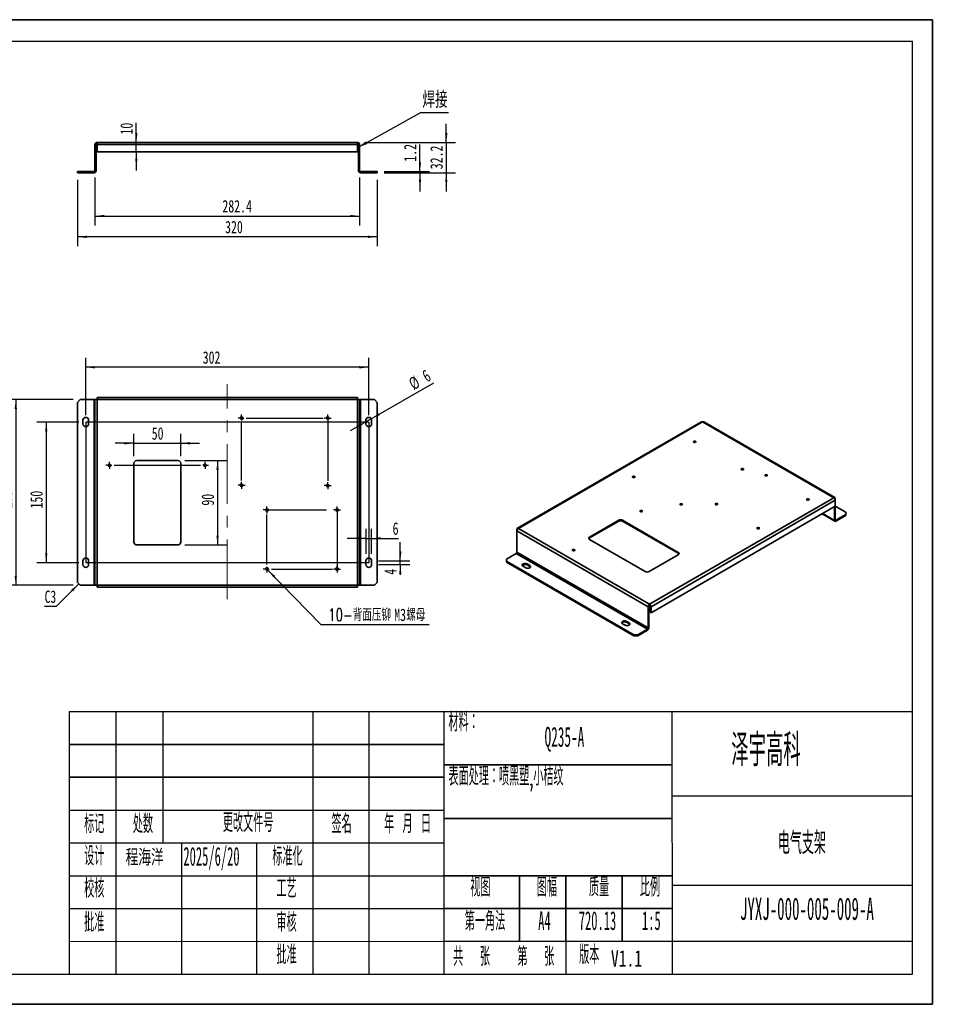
# Model space of a CAD drawing. Header units: millimetres. Extents: x 0 to 300, y 0 to 210.
# Tile 2 of 2: x 102 to 300, y 0 to 210. Entities that reach past the tile are written whole.
import ezdxf

# ---------------------------------------------------------------- set-up
doc = ezdxf.new("R2010")
doc.units = ezdxf.units.MM
doc.linetypes.add('CENTERX2', pattern=[20.32, 12.7, -2.54, 2.54, -2.54])
doc.layers.add('图框', color=7, linetype='Continuous', lineweight=35)
doc.layers.add('尺寸标注', color=5, linetype='Continuous')
doc.styles.add('SLDTEXTSTYLE1', font='TXT', dxfattribs={"width": 0.49, "bigfont": 'bigfont'})
doc.styles.add('SLDTEXTSTYLE2', font='TXT', dxfattribs={"width": 0.495, "bigfont": 'bigfont'})
doc.styles.add('SLDTEXTSTYLE3', font='TXT', dxfattribs={"width": 0.494, "bigfont": 'bigfont'})
doc.styles.add('SLDTEXTSTYLE4', font='TXT', dxfattribs={"width": 0.49})
doc.styles.add('SLDTEXTSTYLE5', font='TXT', dxfattribs={"width": 0.7, "bigfont": 'bigfont'})
doc.styles.add('SLDTEXTSTYLE6', font='TXT', dxfattribs={"width": 0.7})
doc.dimstyles.new('SLDDIMSTYLE0', dxfattribs={"dimtxt": 2.821533, "dimasz": 2, "dimexe": 0, "dimexo": 0.0625, "dimgap": 0.705383, "dimtad": 2, "dimlfac": 5, "dimrnd": 1e-09, "dimzin": 12, "dimdsep": 46, "dimtxsty": 'SLDTEXTSTYLE6', "dimsah": 1, "dimcen": 0.09, "dimadec": 0, "dimazin": 3, "dimtfac": 1, "dimtofl": 0, "dimtmove": 0, "dimatfit": 3, "dimfxl": 0, "dimfrac": 2, "dimtolj": 1, "dimtzin": 12, "dimarcsym": 0})
doc.dimstyles.new('SLDDIMSTYLE1', dxfattribs={"dimtxt": 2.821533, "dimasz": 2, "dimexe": 0, "dimexo": 0.0625, "dimgap": 0.705383, "dimtad": 2, "dimlfac": 5, "dimrnd": 1e-09, "dimzin": 12, "dimdsep": 46, "dimtxsty": 'SLDTEXTSTYLE6', "dimsah": 1, "dimcen": 0.09, "dimadec": 0, "dimazin": 3, "dimtfac": 1, "dimtmove": 0, "dimatfit": 0, "dimfxl": 0, "dimfrac": 2, "dimtolj": 1, "dimtzin": 12, "dimarcsym": 0})
doc.dimstyles.new('SLDDIMSTYLE2', dxfattribs={"dimtxt": 0.18, "dimasz": 2, "dimexe": 0, "dimexo": 0.0625, "dimgap": 0, "dimtad": 0, "dimtih": 1, "dimtoh": 1, "dimdec": 0, "dimrnd": 1e-09, "dimzin": 0, "dimdsep": 46, "dimtxsty": 'Standard', "dimsah": 1, "dimcen": 0.09, "dimadec": 0, "dimazin": 0, "dimtfac": 2, "dimtdec": 0, "dimtofl": 0, "dimtmove": 0, "dimatfit": 3, "dimfxl": 0, "dimfrac": 2, "dimtolj": 1, "dimtzin": 0, "dimarcsym": 0})
doc.dimstyles.new('SLDDIMSTYLE3', dxfattribs={"dimtxt": 2.821533, "dimasz": 2, "dimexe": 0, "dimexo": 0.0625, "dimgap": 0.705383, "dimtad": 2, "dimlfac": 5, "dimrnd": 1e-09, "dimzin": 12, "dimdsep": 46, "dimtxsty": 'SLDTEXTSTYLE6', "dimsah": 1, "dimcen": 0, "dimadec": 0, "dimazin": 3, "dimtfac": 1, "dimtmove": 0, "dimatfit": 3, "dimfxl": 0, "dimfrac": 2, "dimtolj": 1, "dimtzin": 12, "dimarcsym": 0})
doc.dimstyles.new('SLDDIMSTYLE4', dxfattribs={"dimtxt": 2.821533, "dimasz": 2, "dimexe": 0, "dimexo": 0.0625, "dimgap": 0.705383, "dimtad": 0, "dimtih": 1, "dimtoh": 1, "dimlfac": 5, "dimrnd": 1e-09, "dimzin": 12, "dimdsep": 46, "dimtxsty": 'SLDTEXTSTYLE6', "dimblk1": 'NONE', "dimblk2": 'NONE', "dimsah": 1, "dimcen": 0, "dimadec": 0, "dimazin": 3, "dimtfac": 1, "dimtmove": 0, "dimatfit": 3, "dimldrblk": 'NONE', "dimfxl": 0, "dimfrac": 2, "dimtolj": 1, "dimtzin": 12, "dimarcsym": 0})

# ---------------------------------------------------------------- blocks, each defined once
blk = doc.blocks.new('_D')
at = {"layer": '尺寸标注'}
for p, q in [((118.25, 176.31), (118.25, 166.12)), ((174.73, 176.31), (174.73, 166.12)), ((118.25, 168.12), (174.73, 168.12))]:
    blk.add_line(p, q, dxfattribs=at)
for points in [[(118.25, 168.12), (120.25, 167.87), (120.25, 168.37)], [(174.73, 168.12), (172.73, 168.37), (172.73, 167.87)]]:
    blk.add_solid(points, dxfattribs=at)
at = {"layer": '尺寸标注', "insert": (145.44, 171.54), "char_height": 2.646, "attachment_point": 1, "style": 'SLDTEXTSTYLE6'}
blk.add_mtext('282.4', dxfattribs=at)
blk = doc.blocks.new('_D_1')
at = {"layer": '尺寸标注'}
for p, q in [((187.61, 177.61), (187.61, 183.41)), ((179.99, 177.61), (189.61, 177.61)), ((179.99, 177.37), (189.61, 177.37)), ((187.61, 177.61), (187.61, 177.37)), ((187.61, 177.37), (187.61, 173.37))]:
    blk.add_line(p, q, dxfattribs=at)
for points in [[(187.61, 177.61), (187.86, 179.61), (187.36, 179.61)], [(187.61, 177.37), (187.36, 175.37), (187.86, 175.37)]]:
    blk.add_solid(points, dxfattribs=at)
at = {"layer": '尺寸标注', "insert": (184.2, 179.71), "char_height": 2.646, "attachment_point": 1, "rotation": 90, "style": 'SLDTEXTSTYLE6'}
blk.add_mtext('1.2', dxfattribs=at)
blk = doc.blocks.new('_D_2')
at = {"layer": '尺寸标注'}
for p, q in [((193.22, 183.81), (193.22, 187.81)), ((175.79, 183.81), (195.22, 183.81)), ((193.22, 183.81), (193.22, 177.37)), ((179.99, 177.37), (195.22, 177.37)), ((193.22, 177.37), (193.22, 173.37))]:
    blk.add_line(p, q, dxfattribs=at)
for points in [[(193.22, 183.81), (193.47, 185.81), (192.97, 185.81)], [(193.22, 177.37), (192.97, 175.37), (193.47, 175.37)]]:
    blk.add_solid(points, dxfattribs=at)
at = {"layer": '尺寸标注', "insert": (189.81, 178.1), "char_height": 2.646, "attachment_point": 1, "rotation": 90, "style": 'SLDTEXTSTYLE6'}
blk.add_mtext('32.2', dxfattribs=at)
blk = doc.blocks.new('_D_3')
at = {"layer": '尺寸标注'}
for p, q in [((114.49, 175.87), (114.49, 161.69)), ((178.49, 175.87), (178.49, 161.69)), ((178.49, 163.69), (114.49, 163.69))]:
    blk.add_line(p, q, dxfattribs=at)
for points in [[(114.49, 163.69), (116.49, 163.44), (116.49, 163.94)], [(178.49, 163.69), (176.49, 163.94), (176.49, 163.44)]]:
    blk.add_solid(points, dxfattribs=at)
at = {"layer": '尺寸标注', "insert": (146.02, 167.1), "char_height": 2.646, "attachment_point": 1, "style": 'SLDTEXTSTYLE6'}
blk.add_mtext('320', dxfattribs=at)
blk = doc.blocks.new('_D_4')
at = {"layer": '尺寸标注'}
for p, q in [((127.07, 183.81), (127.07, 187.97)), ((127.07, 181.81), (127.07, 183.81)), ((127.07, 181.81), (127.07, 177.81))]:
    blk.add_line(p, q, dxfattribs=at)
for points in [[(127.07, 183.81), (127.32, 185.81), (126.82, 185.81)], [(127.07, 181.81), (126.82, 179.81), (127.32, 179.81)]]:
    blk.add_solid(points, dxfattribs=at)
at = {"layer": '尺寸标注', "insert": (123.66, 185.5), "char_height": 2.646, "attachment_point": 1, "rotation": 90, "style": 'SLDTEXTSTYLE6'}
blk.add_mtext('10', dxfattribs=at)
blk = doc.blocks.new('SW_NOTE_0_1')
at = {"layer": '尺寸标注', "color": 0}
blk.add_line((6.07, 0), (0, 0), dxfattribs=at)
at = {"layer": '尺寸标注', "color": 0, "insert": (0.48, 4.52), "char_height": 3.5, "attachment_point": 1, "style": 'SLDTEXTSTYLE5'}
blk.add_mtext('焊接', dxfattribs=at)
blk = doc.blocks.new('_D_5')
at = {"layer": '尺寸标注'}
for p, q in [((114.79, 124.18), (105.85, 124.18)), ((107.85, 124.18), (107.85, 94.18)), ((114.79, 94.18), (105.85, 94.18))]:
    blk.add_line(p, q, dxfattribs=at)
for points in [[(107.85, 124.18), (107.6, 122.18), (108.1, 122.18)], [(107.85, 94.18), (108.1, 96.18), (107.6, 96.18)]]:
    blk.add_solid(points, dxfattribs=at)
at = {"layer": '尺寸标注', "insert": (104.44, 105.75), "char_height": 2.646, "attachment_point": 1, "rotation": 90, "style": 'SLDTEXTSTYLE6'}
blk.add_mtext('150', dxfattribs=at)
blk = doc.blocks.new('_D_6')
at = {"layer": '尺寸标注'}
for p, q in [((116.29, 125.68), (116.29, 137.87)), ((176.69, 125.68), (176.69, 137.87)), ((176.69, 135.87), (116.29, 135.87))]:
    blk.add_line(p, q, dxfattribs=at)
for points in [[(116.29, 135.87), (118.29, 135.62), (118.29, 136.12)], [(176.69, 135.87), (174.69, 136.12), (174.69, 135.62)]]:
    blk.add_solid(points, dxfattribs=at)
at = {"layer": '尺寸标注', "insert": (141.24, 139.28), "char_height": 2.646, "attachment_point": 1, "style": 'SLDTEXTSTYLE6'}
blk.add_mtext('302', dxfattribs=at)
blk = doc.blocks.new('_D_7')
at = {"layer": '尺寸标注'}
for p, q in [((177.21, 124.88), (190.54, 132.57)), ((176.17, 124.28), (172.71, 122.28)), ((177.21, 124.88), (176.17, 124.28))]:
    blk.add_line(p, q, dxfattribs=at)
for points in [[(177.21, 124.88), (179.07, 125.66), (178.82, 126.09)], [(176.17, 124.28), (174.31, 123.49), (174.56, 123.06)]]:
    blk.add_solid(points, dxfattribs=at)
at = {"layer": '尺寸标注', "attachment_point": 1, "rotation": 30, "style": 'SLDTEXTSTYLE6'}
for s, insert, char_height in [('%%c', (184.91, 133.23), 2.646), ('6', (187.78, 134.89), 2.65)]:
    blk.add_mtext(s, dxfattribs=dict(at, insert=insert, char_height=char_height))
blk = doc.blocks.new('SW_CHAMFER_DIMENSION_0')
at = {"layer": '尺寸标注', "color": 0}
for p, q in [((7.3, 4.83), (2.47, 0)), ((2.47, 0), (0, 0))]:
    blk.add_line(p, q, dxfattribs=at)
blk.add_solid([(7.3, 4.83), (5.7, 3.59), (6.06, 3.23)], dxfattribs=at)
at = {"layer": '尺寸标注', "color": 0, "char_height": 2.65, "attachment_point": 1, "style": 'SLDTEXTSTYLE6'}
for s, insert in [('C', (0, 3.41)), ('3', (1.23, 3.41))]:
    blk.add_mtext(s, dxfattribs=dict(at, insert=insert))
blk = doc.blocks.new('_D_8')
at = {"layer": '尺寸标注'}
for p, q in [((113.59, 128.98), (99.35, 128.98)), ((101.35, 128.98), (101.35, 89.38)), ((113.59, 89.38), (99.35, 89.38))]:
    blk.add_line(p, q, dxfattribs=at)
for points in [[(101.35, 128.98), (101.1, 126.98), (101.6, 126.98)], [(101.35, 89.38), (101.6, 91.38), (101.1, 91.38)]]:
    blk.add_solid(points, dxfattribs=at)
at = {"layer": '尺寸标注', "insert": (97.94, 105.75), "char_height": 2.646, "attachment_point": 1, "rotation": 90, "style": 'SLDTEXTSTYLE6'}
blk.add_mtext('198', dxfattribs=at)
blk = doc.blocks.new('_D_9')
at = {"layer": '尺寸标注'}
for p, q in [((126.55, 116.88), (126.55, 121.66)), ((136.55, 116.88), (136.55, 121.66)), ((126.55, 119.66), (122.55, 119.66)), ((126.55, 119.66), (136.55, 119.66)), ((136.55, 119.66), (140.55, 119.66))]:
    blk.add_line(p, q, dxfattribs=at)
for points in [[(126.55, 119.66), (124.55, 119.91), (124.55, 119.41)], [(136.55, 119.66), (138.55, 119.41), (138.55, 119.91)]]:
    blk.add_solid(points, dxfattribs=at)
at = {"layer": '尺寸标注', "insert": (130.36, 123.07), "char_height": 2.646, "attachment_point": 1, "style": 'SLDTEXTSTYLE6'}
blk.add_mtext('50', dxfattribs=at)
blk = doc.blocks.new('_D_10')
at = {"layer": '尺寸标注'}
for p, q in [((137.45, 115.98), (146.41, 115.98)), ((144.41, 115.98), (144.41, 97.98)), ((137.45, 97.98), (146.41, 97.98))]:
    blk.add_line(p, q, dxfattribs=at)
for points in [[(144.41, 115.98), (144.16, 113.98), (144.66, 113.98)], [(144.41, 97.98), (144.66, 99.98), (144.16, 99.98)]]:
    blk.add_solid(points, dxfattribs=at)
at = {"layer": '尺寸标注', "insert": (141, 106.36), "char_height": 2.646, "attachment_point": 1, "rotation": 90, "style": 'SLDTEXTSTYLE6'}
blk.add_mtext('90', dxfattribs=at)
blk = doc.blocks.new('_D_11')
at = {"layer": '尺寸标注'}
blk.add_line((166.44, 80.99), (189.6, 80.99), dxfattribs=at)
at = {"layer": '尺寸标注', "char_height": 2.646, "attachment_point": 1}
for s, insert, style in [('10-背面压铆', (168.02, 84.4), 'SLDTEXTSTYLE5'), ('M3', (182.11, 84.4), 'SLDTEXTSTYLE6'), ('螺母', (184.66, 84.4), 'SLDTEXTSTYLE5')]:
    blk.add_mtext(s, dxfattribs=dict(at, insert=insert, style=style))
blk = doc.blocks.new('_None')
blk = doc.blocks.new('_D_12')
at = {"layer": '尺寸标注'}
for p, q in [((176.09, 96.08), (176.09, 101.38)), ((177.29, 96.08), (177.29, 101.38)), ((176.09, 99.38), (172.09, 99.38)), ((176.09, 99.38), (177.29, 99.38)), ((177.29, 99.38), (183, 99.38))]:
    blk.add_line(p, q, dxfattribs=at)
for points in [[(176.09, 99.38), (174.09, 99.63), (174.09, 99.13)], [(177.29, 99.38), (179.29, 99.13), (179.29, 99.63)]]:
    blk.add_solid(points, dxfattribs=at)
at = {"layer": '尺寸标注', "insert": (181.77, 102.79), "char_height": 2.65, "attachment_point": 1, "style": 'SLDTEXTSTYLE6'}
blk.add_mtext('6', dxfattribs=at)
blk = doc.blocks.new('_D_13')
at = {"layer": '尺寸标注'}
for p, q in [((183.41, 94.58), (183.41, 98.58)), ((178.79, 94.58), (185.41, 94.58)), ((183.41, 93.78), (183.41, 94.58)), ((178.79, 93.78), (185.41, 93.78)), ((183.41, 93.78), (183.41, 91.62))]:
    blk.add_line(p, q, dxfattribs=at)
for points in [[(183.41, 94.58), (183.66, 96.58), (183.16, 96.58)], [(183.41, 93.78), (183.16, 91.78), (183.66, 91.78)]]:
    blk.add_solid(points, dxfattribs=at)
at = {"layer": '尺寸标注', "insert": (180, 91.62), "char_height": 2.65, "attachment_point": 1, "rotation": 90, "style": 'SLDTEXTSTYLE6'}
blk.add_mtext('4', dxfattribs=at)
blk = doc.blocks.new('SW_CENTERMARKSYMBOL_0')
at = {"layer": '尺寸标注', "color": 0}
for p, q in [((28.18, 10.54), (28.18, 10.79)), ((28.18, 10.04), (28.18, 10.54)), ((46.58, 10.54), (46.58, 10.79)), ((46.58, 10.04), (46.58, 10.54)), ((27.68, 10.04), (27.43, 10.04)), ((28.18, 10.04), (27.68, 10.04)), ((28.18, 10.04), (28.18, 9.54)), ((28.18, 10.04), (28.68, 10.04)), ((28.18, -3.26), (28.18, 9.04)), ((29.18, 10.04), (45.58, 10.04)), ((46.58, 10.04), (46.08, 10.04)), ((46.58, 10.04), (46.58, 9.54)), ((46.58, 10.04), (47.08, 10.04)), ((46.58, 9.54), (46.58, 9.29)), ((47.08, 10.04), (47.33, 10.04)), ((-0.5, 0), (-0.75, 0)), ((0, 0), (-0.5, 0)), ((0, 0.5), (0, 0.75)), ((0, 0), (0, 0.5)), ((0, 0), (0, -0.5)), ((0, 0), (0.5, 0)), ((1, 0), (19.4, 0)), ((20.4, 0.5), (20.4, 0.75)), ((20.4, 0), (20.4, 0.5)), ((0, -0.5), (0, -0.75)), ((20.4, 0), (19.9, 0)), ((20.4, 0), (20.4, -0.5)), ((20.4, 0), (20.9, 0)), ((20.4, -0.5), (20.4, -0.75)), ((20.9, 0), (21.15, 0)), ((28.18, -4.26), (28.18, -3.76)), ((46.58, -3.86), (46.58, -3.61)), ((46.58, -4.36), (46.58, -3.86)), ((27.68, -4.26), (27.43, -4.26)), ((28.18, -4.26), (27.68, -4.26)), ((28.18, -4.26), (28.18, -4.76)), ((28.18, -4.26), (28.68, -4.26)), ((28.18, -4.76), (28.18, -5.01)), ((28.68, -4.26), (28.93, -4.26)), ((46.08, -4.36), (45.83, -4.36)), ((46.58, -4.36), (46.08, -4.36)), ((46.58, -4.36), (46.58, -4.86)), ((46.58, -4.36), (47.08, -4.36)), ((46.58, -4.86), (46.58, -5.11)), ((47.08, -4.36), (47.33, -4.36)), ((33.08, -9.54), (32.83, -9.54)), ((33.58, -9.54), (33.08, -9.54)), ((33.58, -9.04), (33.58, -8.79)), ((33.58, -9.54), (33.58, -9.04)), ((33.58, -9.54), (33.58, -10.04)), ((33.58, -9.54), (34.08, -9.54)), ((34.08, -9.54), (34.33, -9.54)), ((33.58, -21.14), (33.58, -10.54)), ((33.08, -22.14), (32.83, -22.14)), ((33.58, -22.14), (33.08, -22.14)), ((33.58, -22.14), (33.58, -21.64)), ((33.58, -22.14), (33.58, -22.64)), ((33.58, -22.14), (34.08, -22.14)), ((33.58, -22.64), (33.58, -22.89)), ((34.58, -22.14), (47.58, -22.14)), ((48.58, -22.14), (48.08, -22.14)), ((48.58, -21.64), (48.58, -21.39)), ((48.58, -22.14), (48.58, -21.64)), ((48.58, -22.14), (48.58, -22.64)), ((48.58, -22.14), (49.08, -22.14)), ((48.58, -22.64), (48.58, -22.89)), ((49.08, -22.14), (49.33, -22.14))]:
    blk.add_line(p, q, dxfattribs=at)
blk = doc.blocks.new('SW_CENTERMARKSYMBOL_1')
at = {"layer": '尺寸标注', "color": 0}
for p, q in [((-0.5, 0), (-0.75, 0)), ((0, 0), (-0.5, 0)), ((0, 0.5), (0, 0.75)), ((0, 0), (0, 0.5)), ((0, 0), (0.5, 0)), ((0, 0), (0, -0.5)), ((0, -1), (0, -13.4)), ((0.5, 0), (0.75, 0)), ((-18.9, -14.3), (-19.15, -14.3)), ((-18.4, -14.3), (-18.9, -14.3)), ((-18.4, -13.8), (-18.4, -13.55)), ((-18.4, -14.3), (-18.4, -13.8)), ((-18.4, -14.3), (-17.9, -14.3)), ((-18.4, -14.3), (-18.4, -14.8)), ((-17.9, -14.3), (-17.65, -14.3)), ((-0.5, -14.4), (-0.75, -14.4)), ((0, -14.4), (-0.5, -14.4)), ((0, -14.4), (0, -13.9)), ((0, -14.4), (0.5, -14.4)), ((0, -14.4), (0, -14.9)), ((0.5, -14.4), (0.75, -14.4)), ((-18.4, -14.8), (-18.4, -15.05)), ((0, -14.9), (0, -15.15)), ((-13, -19.08), (-13, -18.83)), ((2, -19.08), (2, -18.83)), ((-13.5, -19.58), (-13.75, -19.58)), ((-13, -19.58), (-13.5, -19.58)), ((-13, -19.58), (-13, -19.08)), ((-13, -19.58), (-12.5, -19.58)), ((-13, -19.58), (-13, -20.08)), ((-13, -20.08), (-13, -20.33)), ((-12.5, -19.58), (-12.25, -19.58)), ((1.5, -19.58), (1.25, -19.58)), ((2, -19.58), (1.5, -19.58)), ((2, -19.58), (2, -19.08)), ((2, -19.58), (2.5, -19.58)), ((2, -19.58), (2, -20.08)), ((2, -20.08), (2, -20.33)), ((2.5, -19.58), (2.75, -19.58)), ((2, -31.68), (2, -31.43)), ((1.5, -32.18), (1.25, -32.18)), ((2, -32.18), (1.5, -32.18)), ((2, -32.18), (2, -31.68)), ((2, -32.18), (2.5, -32.18)), ((2, -32.18), (2, -32.68)), ((2, -32.68), (2, -32.93)), ((2.5, -32.18), (2.75, -32.18))]:
    blk.add_line(p, q, dxfattribs=at)

msp = doc.modelspace()

# ---------------------------------------------------------------- linework, layer by layer
at = {"color": 7, "linetype": 'Continuous', "lineweight": 35}
for p, q in [((118.4893, 183.3707), (118.2493, 183.3707)), ((118.2493, 183.3707), (118.2493, 177.8107)), ((118.4893, 183.3707), (118.4893, 177.8107)), ((118.6893, 183.3707), (118.6893, 183.8107)), ((174.2893, 183.8107), (118.6893, 183.8107)), ((118.6893, 181.8107), (118.6893, 183.3707)), ((174.2893, 183.3707), (118.6893, 183.3707)), ((174.2893, 183.8107), (174.2893, 183.3707)), ((174.2893, 183.3707), (174.2893, 181.8107)), ((174.7293, 183.3707), (174.4893, 183.3707)), ((174.4893, 177.8107), (174.4893, 183.3707)), ((174.7293, 177.8107), (174.7293, 183.3707)), ((174.2893, 181.8107), (118.6893, 181.8107)), ((114.4893, 177.3707), (114.4893, 177.6107)), ((114.4893, 177.6107), (115.0893, 177.6107)), ((115.0893, 177.3707), (114.4893, 177.3707)), ((115.0893, 177.6107), (115.0893, 177.3707)), ((118.0493, 177.6107), (115.0893, 177.6107)), ((118.0493, 177.3707), (115.0893, 177.3707)), ((118.0493, 177.3707), (118.0493, 177.6107)), ((118.2493, 177.8107), (118.4893, 177.8107)), ((174.4893, 177.8107), (174.7293, 177.8107)), ((174.9293, 177.6107), (174.9293, 177.3707)), ((177.8893, 177.6107), (174.9293, 177.6107)), ((177.8893, 177.3707), (174.9293, 177.3707)), ((177.8893, 177.3707), (177.8893, 177.6107)), ((177.8893, 177.6107), (178.4893, 177.6107)), ((178.4893, 177.3707), (177.8893, 177.3707)), ((178.4893, 177.6107), (178.4893, 177.3707)), ((115.0893, 128.9761), (114.4893, 128.3761)), ((114.4893, 89.9761), (114.4893, 128.3761)), ((118.0493, 128.9761), (115.0893, 128.9761)), ((118.0493, 89.3761), (118.0493, 128.9761)), ((118.2493, 128.9761), (118.0493, 128.9761)), ((118.2493, 89.3761), (118.2493, 128.9761)), ((118.6893, 128.9761), (118.2493, 128.9761)), ((118.6893, 128.9761), (118.6893, 129.4161)), ((118.6893, 129.4161), (174.2893, 129.4161)), ((174.2893, 128.9761), (118.6893, 128.9761)), ((118.6893, 89.3761), (118.6893, 128.9761)), ((174.2893, 129.4161), (174.2893, 128.9761)), ((174.2893, 89.3761), (174.2893, 128.9761)), ((174.7293, 128.9761), (174.2893, 128.9761)), ((174.7293, 89.3761), (174.7293, 128.9761)), ((174.9293, 128.9761), (174.7293, 128.9761)), ((174.9293, 89.3761), (174.9293, 128.9761)), ((177.8893, 128.9761), (174.9293, 128.9761)), ((178.4893, 128.3761), (177.8893, 128.9761)), ((178.4893, 89.9761), (178.4893, 128.3761)), ((115.6893, 123.7761), (115.6893, 124.5761)), ((116.8893, 123.7761), (116.8893, 124.5761)), ((176.0893, 123.7761), (176.0893, 124.5761)), ((177.2893, 123.7761), (177.2893, 124.5761)), ((247.7121, 124.222), (208.397, 101.5259)), ((247.9321, 124.2003), (208.617, 101.5041)), ((275.9335, 108.0354), (247.9321, 124.2003)), ((276.1535, 108.0572), (248.1521, 124.222)), ((135.9493, 115.9761), (127.1493, 115.9761)), ((126.5493, 115.3761), (126.5493, 98.5761)), ((136.5493, 98.5761), (136.5493, 115.3761)), ((275.9335, 108.0354), (236.6184, 85.3392)), ((276.2446, 107.4965), (236.9295, 84.8003)), ((276.2446, 107.8557), (276.1535, 107.8031)), ((276.2446, 107.4965), (276.2446, 107.8557)), ((276.2446, 107.4965), (276.2446, 106.2227)), ((276.2446, 106.2227), (236.9295, 83.5265)), ((276.0749, 103.2178), (276.0749, 106.1247)), ((276.2446, 103.3157), (276.2446, 106.2227)), ((278.4791, 104.9322), (276.2446, 106.2221)), ((230.014, 103.2431), (223.7915, 99.6509)), ((223.7915, 99.4549), (230.014, 103.0471)), ((230.014, 103.0471), (230.014, 103.2431)), ((242.7419, 96.3852), (230.8625, 103.2431)), ((230.8625, 103.2431), (230.8625, 103.0471)), ((230.8625, 103.0471), (242.7419, 96.1893)), ((273.4283, 104.5968), (276.1661, 103.0163)), ((276.0749, 103.2178), (273.5572, 104.6713)), ((276.0749, 103.2178), (276.2446, 103.3157)), ((276.3861, 103.2341), (276.2446, 103.3157)), ((278.4791, 104.4424), (276.3861, 103.2341)), ((278.4791, 104.2464), (276.3861, 103.0381)), ((276.3861, 103.2341), (276.3861, 103.0381)), ((278.4791, 104.4424), (278.4791, 104.9322)), ((278.4791, 104.2464), (278.4791, 104.4424)), ((208.3969, 101.2719), (208.3058, 101.3244)), ((208.3058, 101.3244), (208.3058, 100.9652)), ((236.3073, 84.8003), (208.3058, 100.9652)), ((208.3058, 100.9652), (208.3058, 96.4253)), ((236.6184, 85.3392), (208.617, 101.5041)), ((223.7915, 99.6509), (223.7915, 99.4549)), ((223.7915, 99.161), (235.6709, 92.3032)), ((127.1493, 97.9761), (135.9493, 97.9761)), ((115.6893, 93.7761), (115.6893, 94.5761)), ((116.8893, 93.7761), (116.8893, 94.5761)), ((176.0893, 93.7761), (176.0893, 94.5761)), ((177.2893, 93.7761), (177.2893, 94.5761)), ((208.1644, 96.1803), (206.0714, 94.972)), ((206.0714, 94.972), (206.0714, 94.4822)), ((236.1658, 80.0154), (208.1644, 96.1803)), ((236.3073, 80.2604), (208.3058, 96.4253)), ((236.5194, 92.3032), (242.7419, 95.8954)), ((242.7419, 96.1893), (242.7419, 96.3852)), ((233.2243, 78.8071), (206.0714, 94.4822)), ((206.0714, 94.4822), (206.0714, 94.2862)), ((233.2243, 78.6112), (206.0714, 94.2862)), ((210.1726, 93.0943), (209.6069, 93.4209)), ((211.0211, 93.5841), (210.4554, 93.9107)), ((210.4554, 93.9107), (210.4554, 93.7147)), ((211.0211, 93.3882), (210.4554, 93.7147)), ((211.0211, 93.5841), (211.0211, 93.3882)), ((114.4893, 89.9761), (115.0893, 89.3761)), ((118.0493, 89.3761), (115.0893, 89.3761)), ((118.2493, 89.3761), (118.0493, 89.3761)), ((118.6893, 89.3761), (118.2493, 89.3761)), ((174.2893, 89.3761), (118.6893, 89.3761)), ((118.6893, 88.9361), (118.6893, 89.3761)), ((174.2893, 88.9361), (118.6893, 88.9361)), ((174.7293, 89.3761), (174.2893, 89.3761)), ((174.2893, 89.3761), (174.2893, 88.9361)), ((174.9293, 89.3761), (174.7293, 89.3761)), ((177.8893, 89.3761), (174.9293, 89.3761)), ((177.8893, 89.3761), (178.4893, 89.9761)), ((236.477, 84.8983), (236.3073, 84.8003)), ((236.3073, 84.8003), (236.3073, 80.2604)), ((236.477, 84.8983), (236.477, 80.3584)), ((236.6184, 85.3392), (236.6184, 85.1433)), ((236.7598, 84.8983), (236.9295, 84.8003)), ((236.7598, 83.6245), (236.7598, 84.8983)), ((236.9295, 83.5265), (236.9295, 84.8003)), ((236.9295, 83.5265), (236.7598, 83.6245)), ((231.3858, 80.8482), (230.8201, 81.1747)), ((232.2343, 81.338), (231.6686, 81.6646)), ((231.6686, 81.6646), (231.6686, 81.4686)), ((232.2343, 81.142), (231.6686, 81.4686)), ((232.2343, 81.338), (232.2343, 81.142)), ((236.1658, 80.0154), (234.0728, 78.8071)), ((236.1658, 79.8195), (234.0728, 78.6112)), ((236.1658, 79.8195), (236.1658, 80.0154)), ((236.3073, 80.2604), (236.477, 80.3584)), ((233.2243, 78.6112), (233.2243, 78.8071)), ((233.2243, 78.8071), (234.0728, 78.8071)), ((234.0728, 78.6112), (233.2243, 78.6112)), ((234.0728, 78.8071), (234.0728, 78.6112))]:
    msp.add_line(p, q, dxfattribs=at)
at = {"color": 7, "linetype": 'Continuous', "lineweight": 18, "flags": 128}
for points in [[(246.4472, 119.8651), (246.3498, 119.8276), (246.235, 119.8144), (246.1202, 119.8276), (246.0229, 119.8651), (245.9579, 119.9213), (245.935, 119.9876), (245.9579, 120.0539), (246.0229, 120.1101), (246.1202, 120.1476), (246.235, 120.1608), (246.3498, 120.1476), (246.4472, 120.1101), (246.5122, 120.0539), (246.535, 119.9876), (246.5122, 119.9213), (246.4472, 119.8651)], [(246.4472, 119.8651), (246.3498, 119.8276), (246.235, 119.8144), (246.1202, 119.8276), (246.0229, 119.8651), (245.9579, 119.9213), (245.935, 119.9876), (245.9579, 120.0539), (246.0229, 120.1101), (246.1202, 120.1476), (246.235, 120.1608), (246.3498, 120.1476), (246.4472, 120.1101), (246.5122, 120.0539), (246.535, 119.9876), (246.5122, 119.9213), (246.4472, 119.8651)], [(256.6293, 113.9869), (256.532, 113.9493), (256.4172, 113.9362), (256.3024, 113.9493), (256.205, 113.9869), (256.14, 114.0431), (256.1172, 114.1093), (256.14, 114.1756), (256.205, 114.2318), (256.3024, 114.2694), (256.4172, 114.2825), (256.532, 114.2694), (256.6293, 114.2318), (256.6943, 114.1756), (256.7172, 114.1093), (256.6943, 114.0431), (256.6293, 113.9869)], [(256.6293, 113.9869), (256.532, 113.9493), (256.4172, 113.9362), (256.3024, 113.9493), (256.205, 113.9869), (256.14, 114.0431), (256.1172, 114.1093), (256.14, 114.1756), (256.205, 114.2318), (256.3024, 114.2694), (256.4172, 114.2825), (256.532, 114.2694), (256.6293, 114.2318), (256.6943, 114.1756), (256.7172, 114.1093), (256.6943, 114.0431), (256.6293, 113.9869)], [(233.4364, 112.3542), (233.3391, 112.3166), (233.2243, 112.3035), (233.1095, 112.3166), (233.0121, 112.3542), (232.9471, 112.4104), (232.9243, 112.4766), (232.9471, 112.5429), (233.0121, 112.5991), (233.1095, 112.6366), (233.2243, 112.6498), (233.3391, 112.6366), (233.4364, 112.5991), (233.5014, 112.5429), (233.5243, 112.4766), (233.5014, 112.4104), (233.4364, 112.3542)], [(233.4364, 112.3542), (233.3391, 112.3166), (233.2243, 112.3035), (233.1095, 112.3166), (233.0121, 112.3542), (232.9471, 112.4104), (232.9243, 112.4766), (232.9471, 112.5429), (233.0121, 112.5991), (233.1095, 112.6366), (233.2243, 112.6498), (233.3391, 112.6366), (233.4364, 112.5991), (233.5014, 112.5429), (233.5243, 112.4766), (233.5014, 112.4104), (233.4364, 112.3542)], [(261.7065, 112.6889), (261.6092, 112.6514), (261.4944, 112.6382), (261.3796, 112.6514), (261.2823, 112.6889), (261.2172, 112.7451), (261.1944, 112.8114), (261.2172, 112.8776), (261.2823, 112.9338), (261.3796, 112.9714), (261.4944, 112.9846), (261.6092, 112.9714), (261.7065, 112.9338), (261.7716, 112.8776), (261.7944, 112.8114), (261.7716, 112.7451), (261.7065, 112.6889)], [(261.7065, 112.6889), (261.6092, 112.6514), (261.4944, 112.6382), (261.3796, 112.6514), (261.2823, 112.6889), (261.2172, 112.7451), (261.1944, 112.8114), (261.2172, 112.8776), (261.2823, 112.9338), (261.3796, 112.9714), (261.4944, 112.9846), (261.6092, 112.9714), (261.7065, 112.9338), (261.7716, 112.8776), (261.7944, 112.8114), (261.7716, 112.7451), (261.7065, 112.6889)], [(270.6161, 107.5455), (270.5187, 107.508), (270.4039, 107.4948), (270.2891, 107.508), (270.1918, 107.5455), (270.1268, 107.6017), (270.1039, 107.668), (270.1268, 107.7343), (270.1918, 107.7905), (270.2891, 107.828), (270.4039, 107.8412), (270.5187, 107.828), (270.6161, 107.7905), (270.6811, 107.7343), (270.7039, 107.668), (270.6811, 107.6017), (270.6161, 107.5455)], [(270.6161, 107.5455), (270.5187, 107.508), (270.4039, 107.4948), (270.2891, 107.508), (270.1918, 107.5455), (270.1268, 107.6017), (270.1039, 107.668), (270.1268, 107.7343), (270.1918, 107.7905), (270.2891, 107.828), (270.4039, 107.8412), (270.5187, 107.828), (270.6161, 107.7905), (270.6811, 107.7343), (270.7039, 107.668), (270.6811, 107.6017), (270.6161, 107.5455)], [(235.0345, 105.08), (234.9371, 105.0424), (234.8223, 105.0293), (234.7075, 105.0424), (234.6102, 105.08), (234.5452, 105.1362), (234.5223, 105.2024), (234.5452, 105.2687), (234.6102, 105.3249), (234.7075, 105.3624), (234.8223, 105.3756), (234.9371, 105.3624), (235.0345, 105.3249), (235.0995, 105.2687), (235.1223, 105.2024), (235.0995, 105.1362), (235.0345, 105.08)], [(235.0345, 105.08), (234.9371, 105.0424), (234.8223, 105.0293), (234.7075, 105.0424), (234.6102, 105.08), (234.5452, 105.1362), (234.5223, 105.2024), (234.5452, 105.2687), (234.6102, 105.3249), (234.7075, 105.3624), (234.8223, 105.3756), (234.9371, 105.3624), (235.0345, 105.3249), (235.0995, 105.2687), (235.1223, 105.2024), (235.0995, 105.1362), (235.0345, 105.08)], [(243.548, 106.5169), (243.4507, 106.4793), (243.3359, 106.4661), (243.2211, 106.4793), (243.1238, 106.5169), (243.0587, 106.573), (243.0359, 106.6393), (243.0587, 106.7056), (243.1238, 106.7618), (243.2211, 106.7993), (243.3359, 106.8125), (243.4507, 106.7993), (243.548, 106.7618), (243.6131, 106.7056), (243.6359, 106.6393), (243.6131, 106.573), (243.548, 106.5169)], [(243.548, 106.5169), (243.4507, 106.4793), (243.3359, 106.4661), (243.2211, 106.4793), (243.1238, 106.5169), (243.0587, 106.573), (243.0359, 106.6393), (243.0587, 106.7056), (243.1238, 106.7618), (243.2211, 106.7993), (243.3359, 106.8125), (243.4507, 106.7993), (243.548, 106.7618), (243.6131, 106.7056), (243.6359, 106.6393), (243.6131, 106.573), (243.548, 106.5169)], [(251.0999, 106.5658), (251.0026, 106.5283), (250.8878, 106.5151), (250.773, 106.5283), (250.6757, 106.5658), (250.6106, 106.622), (250.5878, 106.6883), (250.6106, 106.7546), (250.6757, 106.8108), (250.773, 106.8483), (250.8878, 106.8615), (251.0026, 106.8483), (251.0999, 106.8108), (251.165, 106.7546), (251.1878, 106.6883), (251.165, 106.622), (251.0999, 106.5658)], [(251.0999, 106.5658), (251.0026, 106.5283), (250.8878, 106.5151), (250.773, 106.5283), (250.6757, 106.5658), (250.6106, 106.622), (250.5878, 106.6883), (250.6106, 106.7546), (250.6757, 106.8108), (250.773, 106.8483), (250.8878, 106.8615), (251.0026, 106.8483), (251.0999, 106.8108), (251.165, 106.7546), (251.1878, 106.6883), (251.165, 106.622), (251.0999, 106.5658)], [(260.0095, 101.4225), (259.9121, 101.3849), (259.7973, 101.3718), (259.6825, 101.3849), (259.5852, 101.4225), (259.5202, 101.4787), (259.4973, 101.5449), (259.5202, 101.6112), (259.5852, 101.6674), (259.6825, 101.7049), (259.7973, 101.7181), (259.9121, 101.7049), (260.0095, 101.6674), (260.0745, 101.6112), (260.0973, 101.5449), (260.0745, 101.4787), (260.0095, 101.4225)], [(260.0095, 101.4225), (259.9121, 101.3849), (259.7973, 101.3718), (259.6825, 101.3849), (259.5852, 101.4225), (259.5202, 101.4787), (259.4973, 101.5449), (259.5202, 101.6112), (259.5852, 101.6674), (259.6825, 101.7049), (259.7973, 101.7181), (259.9121, 101.7049), (260.0095, 101.6674), (260.0745, 101.6112), (260.0973, 101.5449), (260.0745, 101.4787), (260.0095, 101.4225)], [(220.6095, 96.7526), (220.5122, 96.7151), (220.3973, 96.7019), (220.2825, 96.7151), (220.1852, 96.7526), (220.1202, 96.8088), (220.0973, 96.8751), (220.1202, 96.9414), (220.1852, 96.9975), (220.2825, 97.0351), (220.3973, 97.0483), (220.5122, 97.0351), (220.6095, 96.9975), (220.6745, 96.9414), (220.6973, 96.8751), (220.6745, 96.8088), (220.6095, 96.7526)], [(220.6095, 96.7526), (220.5122, 96.7151), (220.3973, 96.7019), (220.2825, 96.7151), (220.1852, 96.7526), (220.1202, 96.8088), (220.0973, 96.8751), (220.1202, 96.9414), (220.1852, 96.9975), (220.2825, 97.0351), (220.3973, 97.0483), (220.5122, 97.0351), (220.6095, 96.9975), (220.6745, 96.9414), (220.6973, 96.8751), (220.6745, 96.8088), (220.6095, 96.7526)]]:
    msp.add_lwpolyline(points, dxfattribs=at)
at = {"color": 7, "linetype": 'Continuous', "lineweight": 35, "flags": 128}
for points in [[(246.4118, 119.8855), (246.466, 119.9324), (246.485, 119.9876), (246.466, 120.0428), (246.4118, 120.0896), (246.3307, 120.1209), (246.235, 120.1319), (246.1394, 120.1209), (246.0583, 120.0896), (246.0041, 120.0428), (245.985, 119.9876), (246.0041, 119.9324), (246.0583, 119.8855), (246.1394, 119.8543), (246.235, 119.8433), (246.3307, 119.8543), (246.4118, 119.8855)], [(256.594, 114.0073), (256.6481, 114.0541), (256.6672, 114.1093), (256.6481, 114.1646), (256.594, 114.2114), (256.5128, 114.2427), (256.4172, 114.2537), (256.3215, 114.2427), (256.2404, 114.2114), (256.1862, 114.1646), (256.1672, 114.1093), (256.1862, 114.0541), (256.2404, 114.0073), (256.3215, 113.976), (256.4172, 113.965), (256.5128, 113.976), (256.594, 114.0073)], [(233.401, 112.3746), (233.4552, 112.4214), (233.4743, 112.4766), (233.4552, 112.5319), (233.401, 112.5787), (233.3199, 112.61), (233.2243, 112.621), (233.1286, 112.61), (233.0475, 112.5787), (232.9933, 112.5319), (232.9743, 112.4766), (232.9933, 112.4214), (233.0475, 112.3746), (233.1286, 112.3433), (233.2243, 112.3323), (233.3199, 112.3433), (233.401, 112.3746)], [(261.6712, 112.7093), (261.7254, 112.7561), (261.7444, 112.8114), (261.7254, 112.8666), (261.6712, 112.9134), (261.5901, 112.9447), (261.4944, 112.9557), (261.3987, 112.9447), (261.3176, 112.9134), (261.2634, 112.8666), (261.2444, 112.8114), (261.2634, 112.7561), (261.3176, 112.7093), (261.3987, 112.678), (261.4944, 112.667), (261.5901, 112.678), (261.6712, 112.7093)], [(270.5807, 107.5659), (270.6349, 107.6128), (270.6539, 107.668), (270.6349, 107.7232), (270.5807, 107.77), (270.4996, 107.8013), (270.4039, 107.8123), (270.3083, 107.8013), (270.2272, 107.77), (270.173, 107.7232), (270.1539, 107.668), (270.173, 107.6128), (270.2272, 107.5659), (270.3083, 107.5347), (270.4039, 107.5237), (270.4996, 107.5347), (270.5807, 107.5659)], [(234.9991, 105.1004), (235.0533, 105.1472), (235.0723, 105.2024), (235.0533, 105.2577), (234.9991, 105.3045), (234.918, 105.3358), (234.8223, 105.3468), (234.7267, 105.3358), (234.6456, 105.3045), (234.5914, 105.2577), (234.5723, 105.2024), (234.5914, 105.1472), (234.6456, 105.1004), (234.7267, 105.0691), (234.8223, 105.0581), (234.918, 105.0691), (234.9991, 105.1004)], [(243.5127, 106.5373), (243.5669, 106.5841), (243.5859, 106.6393), (243.5669, 106.6946), (243.5127, 106.7414), (243.4316, 106.7727), (243.3359, 106.7836), (243.2402, 106.7727), (243.1591, 106.7414), (243.1049, 106.6946), (243.0859, 106.6393), (243.1049, 106.5841), (243.1591, 106.5373), (243.2402, 106.506), (243.3359, 106.495), (243.4316, 106.506), (243.5127, 106.5373)], [(251.0646, 106.5863), (251.1188, 106.6331), (251.1378, 106.6883), (251.1188, 106.7435), (251.0646, 106.7904), (250.9835, 106.8216), (250.8878, 106.8326), (250.7921, 106.8216), (250.711, 106.7904), (250.6568, 106.7435), (250.6378, 106.6883), (250.6568, 106.6331), (250.711, 106.5863), (250.7921, 106.555), (250.8878, 106.544), (250.9835, 106.555), (251.0646, 106.5863)], [(259.9741, 101.4429), (260.0283, 101.4897), (260.0473, 101.5449), (260.0283, 101.6002), (259.9741, 101.647), (259.893, 101.6783), (259.7973, 101.6893), (259.7017, 101.6783), (259.6206, 101.647), (259.5664, 101.6002), (259.5473, 101.5449), (259.5664, 101.4897), (259.6206, 101.4429), (259.7017, 101.4116), (259.7973, 101.4006), (259.893, 101.4116), (259.9741, 101.4429)], [(220.5741, 96.773), (220.6283, 96.8199), (220.6473, 96.8751), (220.6283, 96.9303), (220.5741, 96.9771), (220.493, 97.0084), (220.3973, 97.0194), (220.3017, 97.0084), (220.2206, 96.9771), (220.1664, 96.9303), (220.1473, 96.8751), (220.1664, 96.8199), (220.2206, 96.773), (220.3017, 96.7417), (220.3973, 96.7308), (220.493, 96.7417), (220.5741, 96.773)], [(210.4554, 93.9107), (210.3312, 93.9657), (210.1865, 94.0003), (210.0312, 94.0121), (209.8759, 94.0003), (209.7312, 93.9657), (209.6069, 93.9107), (209.5115, 93.839), (209.4516, 93.7554), (209.4312, 93.6658), (209.4516, 93.5761), (209.5115, 93.4926), (209.6069, 93.4209)], [(210.1726, 93.0943), (210.2968, 93.0392), (210.4416, 93.0046), (210.5968, 92.9928), (210.7521, 93.0046), (210.8968, 93.0392), (211.0211, 93.0943), (211.1165, 93.166), (211.1764, 93.2496), (211.1968, 93.3392), (211.1764, 93.4289), (211.1165, 93.5124), (211.0211, 93.5841)], [(211.1723, 93.2412), (211.1165, 93.3164), (211.0211, 93.3882)], [(231.6686, 81.6646), (231.5444, 81.7196), (231.3997, 81.7542), (231.2444, 81.766), (231.0891, 81.7542), (230.9444, 81.7196), (230.8201, 81.6646), (230.7248, 81.5928), (230.6648, 81.5093), (230.6444, 81.4197), (230.6648, 81.33), (230.7248, 81.2465), (230.8201, 81.1747)], [(231.3858, 80.8482), (231.5101, 80.7931), (231.6548, 80.7585), (231.8101, 80.7467), (231.9653, 80.7585), (232.1101, 80.7931), (232.2343, 80.8482), (232.3297, 80.9199), (232.3896, 81.0034), (232.4101, 81.0931), (232.3896, 81.1827), (232.3297, 81.2663), (232.2343, 81.338)], [(232.3855, 80.9951), (232.3297, 81.0703), (232.2343, 81.142)]]:
    msp.add_lwpolyline(points, dxfattribs=at)
at = {"color": 7, "linetype": 'Continuous', "lineweight": 35}
for centre in [(149.5293, 125.0161), (167.9293, 125.0161), (121.3493, 114.9761), (141.7493, 114.9761), (149.5293, 110.7161), (167.9291, 110.6161), (154.9293, 105.4361), (169.9293, 105.4361), (154.9293, 92.8361), (169.9293, 92.8361)]:
    msp.add_circle(centre, 0.25, dxfattribs=at)
for centre, radius, start, end in [((118.6893, 183.3707), 0.44, 90, 180), ((118.6893, 183.3707), 0.2, 90, 180), ((174.2893, 183.3707), 0.44, 0, 90), ((174.2893, 183.3707), 0.2, 0, 90), ((118.0493, 177.8107), 0.44, 270, 0), ((118.0493, 177.8107), 0.2, 270, 0), ((174.9293, 177.8107), 0.44, 180, 270), ((174.9293, 177.8107), 0.2, 180, 270), ((116.2893, 124.5761), 0.6, 0, 180), ((176.6893, 124.5761), 0.6, 0, 180), ((247.8032, 124.0204), 0.2213, 54.382423, 114.307119), ((248.061, 124.0204), 0.2213, 65.692881, 125.617577), ((116.2893, 123.7761), 0.6, 180, 0), ((176.6893, 123.7761), 0.6, 180, 0), ((127.1493, 115.3761), 0.6, 90, 180), ((135.9493, 115.3761), 0.6, 0, 90), ((276.055, 107.8865), 0.1922, 350.785963, 129.203285), ((275.5691, 107.4658), 0.6762, 2.605478, 57.394522), ((230.4383, 102.4242), 0.9222, 62.609672, 117.390328), ((230.4383, 102.2283), 0.9222, 62.609672, 117.390328), ((276.2646, 103.187), 0.1922, 170.785963, 309.203285), ((276.3309, 103.3018), 0.0873, 170.785963, 309.203285), ((208.4955, 101.3552), 0.1922, 50.796715, 189.214037), ((208.9813, 100.9345), 0.6762, 122.605478, 177.394522), ((223.8844, 99.4059), 0.262, 110.783421, 249.216579), ((223.9605, 99.1296), 0.3666, 117.463071, 150.888283), ((127.1493, 98.5761), 0.6, 180, 270), ((135.9493, 98.5761), 0.6, 270, 0), ((116.2893, 94.5761), 0.6, 0, 180), ((176.6893, 94.5761), 0.6, 0, 180), ((207.9988, 96.4392), 0.3074, 302.605478, 357.394522), ((242.649, 96.1403), 0.262, 290.783421, 69.216579), ((242.5728, 95.864), 0.3666, 29.111717, 62.536929), ((116.2893, 93.7761), 0.6, 180, 0), ((176.6893, 93.7761), 0.6, 180, 0), ((210.0452, 93.0316), 0.7969, 59.012264, 137.709931), ((236.0951, 93.122), 0.9222, 242.609672, 297.390328), ((236.9827, 84.7696), 0.6762, 122.605478, 177.394522), ((236.784, 84.8843), 0.3074, 122.605478, 177.394522), ((236.254, 84.7696), 0.6762, 2.605478, 57.394522), ((236.4528, 84.8843), 0.3074, 2.605478, 57.394522), ((231.2584, 80.7855), 0.7969, 59.012264, 137.709931), ((235.8015, 80.3891), 0.6762, 302.605478, 357.394522), ((236.0002, 80.2744), 0.3074, 302.605478, 357.394522)]:
    msp.add_arc(centre, radius, start, end, dxfattribs=at)
at = {"color": 7, "linetype": 'Continuous', "lineweight": 18}
for centre in [(149.5293, 125.0161), (149.5293, 125.0161), (167.9293, 125.0161), (167.9293, 125.0161), (121.3493, 114.9761), (121.3493, 114.9761), (141.7493, 114.9761), (141.7493, 114.9761), (149.5293, 110.7161), (149.5293, 110.7161), (167.9291, 110.6161), (167.9291, 110.6161), (154.9293, 105.4361), (154.9293, 105.4361), (169.9293, 105.4361), (169.9293, 105.4361), (154.9293, 92.8361), (154.9293, 92.8361), (169.9293, 92.8361), (169.9293, 92.8361)]:
    msp.add_arc(centre, 0.3, 255, 195, dxfattribs=at)
at = {"layer": '图框'}
for p, q in [((-0.0066, 209.9994), (296.9934, 209.9994)), ((296.9934, -0.0006), (296.9934, 209.9994)), ((112.7262, 55.43), (192.7262, 55.43)), ((192.7262, 51.0855), (241.3939, 51.0855)), ((112.7262, 48.43), (192.7262, 48.43)), ((192.7262, 39.6323), (241.4001, 39.6323)), ((192.7262, 27.43), (241.4067, 27.43)), ((208.861, 27.43), (208.861, 13.456)), ((218.7262, 27.43), (218.7262, 13.4587)), ((230.7262, 27.43), (230.7262, 13.462)), ((192.7262, 20.43), (241.4105, 20.43)), ((241.4181, 6.4404), (241.4181, 6.43)), ((-0.0066, -0.0006), (296.9934, -0.0006))]:
    msp.add_line(p, q, dxfattribs=at)
at = {"layer": '图框', "linetype": 'Continuous', "lineweight": 25}
for p, q in [((25.7262, 205.43), (292.7262, 205.43)), ((292.7262, 6.43), (292.7262, 205.43)), ((25.7262, 6.43), (292.7262, 6.43))]:
    msp.add_line(p, q, dxfattribs=at)
at = {"layer": '图框', "lineweight": 25}
for p, q in [((112.7262, 62.43), (292.7262, 62.43)), ((112.7262, 62.43), (112.7262, 6.43)), ((122.7262, 62.43), (122.7262, 6.43)), ((132.7262, 62.43), (132.7262, 34.43)), ((164.7262, 62.43), (164.7262, 6.43)), ((176.7262, 62.43), (176.7262, 6.43)), ((192.7262, 62.43), (192.7262, 6.43)), ((241.3877, 62.43), (241.4181, 6.4404)), ((241.3975, 44.43), (292.7262, 44.43)), ((112.7262, 41.43), (192.7262, 41.43)), ((112.7262, 34.43), (192.7262, 34.43)), ((136.7262, 34.43), (136.7262, 6.43)), ((152.7262, 34.43), (152.7262, 6.43)), ((112.7262, 27.43), (192.7262, 27.43)), ((241.4078, 25.43), (292.7262, 25.43)), ((112.7262, 20.43), (192.7262, 20.43)), ((112.7262, 13.43), (192.7262, 13.4517)), ((192.7262, 13.4517), (292.7262, 13.4787)), ((218.7262, 13.4587), (218.7262, 6.43)), ((112.7262, 6.43), (292.7262, 6.43))]:
    msp.add_line(p, q, dxfattribs=at)
at = {"layer": '尺寸标注', "linetype": 'CENTERX2', "lineweight": 18}
msp.add_line((146.4893, 86.4368), (146.4893, 132.2724), dxfattribs=at)
at = {"layer": '尺寸标注'}
for p, q in [((176.6893, 124.1761), (116.2893, 124.1761)), ((116.2893, 124.1761), (116.2893, 94.1761)), ((176.6893, 124.1761), (176.6893, 94.1761)), ((176.6893, 94.1761), (116.2893, 94.1761)), ((155.1384, 92.6209), (166.4361, 80.9942))]:
    msp.add_line(p, q, dxfattribs=at)
at = {"layer": '尺寸标注', "linetype": 'CENTERX2'}
for p, q in [((154.9293, 105.4361), (169.9293, 105.4361)), ((169.9293, 105.4361), (169.9293, 92.8361))]:
    msp.add_line(p, q, dxfattribs=at)
at = {"layer": '尺寸标注'}
msp.add_solid([(155.1384, 92.6209), (156.3529, 91.0123), (156.7115, 91.3608)], dxfattribs=at)

# ---------------------------------------------------------------- block references
for name, p in [('SW_NOTE_0_1', (187.6384, 190.1675)), ('SW_CENTERMARKSYMBOL_0', (121.3493, 114.9761)), ('SW_CENTERMARKSYMBOL_1', (167.9293, 125.0161)), ('SW_CHAMFER_DIMENSION_0', (107.4941, 84.8503))]:
    msp.add_blockref(name, p, dxfattribs=at)

# ---------------------------------------------------------------- texts
at = {"color": 7, "linetype": 'Continuous', "lineweight": 0, "insert": (254.0406, 57.6628), "char_height": 6.87917, "attachment_point": 1, "style": 'SLDTEXTSTYLE1'}
msp.add_mtext('泽宇高科', dxfattribs=at)
at = {"layer": '图框'}
for s, insert, char_height, attachment_point, style in [('材料：', (193.6931, 62.2113), 4, 1, 'SLDTEXTSTYLE1'), ('Q235-A', (218.4344, 59.1675), 4.23333, 2, 'SLDTEXTSTYLE4'), ('表面处理：喷黑塑,小桔纹', (193.6931, 50.6615), 4, 1, 'SLDTEXTSTYLE1'), ('标记', (118.093, 40.4918), 4, 2, 'SLDTEXTSTYLE1'), ('处数', (128.4804, 40.4918), 4, 2, 'SLDTEXTSTYLE1'), ('更改文件号', (150.9357, 40.7543), 4, 2, 'SLDTEXTSTYLE1'), ('签名', (170.8721, 40.4918), 4, 2, 'SLDTEXTSTYLE1'), ('年 月 日', (184.9603, 40.4918), 4, 2, 'SLDTEXTSTYLE3'), ('电气支架', (269.1106, 36.798), 4.7625, 2, 'SLDTEXTSTYLE1'), ('设计', (118.093, 33.6327), 4, 2, 'SLDTEXTSTYLE1'), ('2025/6/20', (137.1178, 33.5663), 4, 1, 'SLDTEXTSTYLE4'), ('标准化', (159.3411, 33.5663), 4, 2, 'SLDTEXTSTYLE1'), ('程海洋', (124.8054, 33.0701), 3.5, 1, 'SLDTEXTSTYLE5'), ('校核', (118.093, 26.7536), 4, 2, 'SLDTEXTSTYLE1'), ('工艺', (159.1314, 26.7172), 4, 2, 'SLDTEXTSTYLE1'), ('视图', (200.5115, 26.9797), 4, 2, 'SLDTEXTSTYLE1'), ('图幅', (214.6941, 26.9797), 4, 2, 'SLDTEXTSTYLE1'), ('质量', (225.834, 26.9797), 4, 2, 'SLDTEXTSTYLE1'), ('比例', (236.6915, 26.9797), 4, 2, 'SLDTEXTSTYLE1'), ('JYXJ-000-005-009-A', (270.1871, 22.7722), 4.7625, 2, 'SLDTEXTSTYLE4'), ('批准', (118.093, 19.4739), 4, 2, 'SLDTEXTSTYLE1'), ('审核', (159.1314, 19.4739), 4, 2, 'SLDTEXTSTYLE1'), ('第一角法', (201.485, 19.7364), 4, 2, 'SLDTEXTSTYLE1'), ('A4', (212.8329, 19.8527), 4, 1, 'SLDTEXTSTYLE4'), ('720.13', (225.4965, 19.8527), 4, 2, 'SLDTEXTSTYLE4'), ('1:5', (236.9845, 19.8527), 4, 2, 'SLDTEXTSTYLE4'), ('批准', (159.1314, 12.5975), 4, 2, 'SLDTEXTSTYLE1'), ('共  张', (198.6205, 12.1879), 4, 2, 'SLDTEXTSTYLE2'), ('第  张', (212.3361, 12.1879), 4, 2, 'SLDTEXTSTYLE2'), ('版本', (223.7346, 12.606), 4, 2, 'SLDTEXTSTYLE1'), ('V1.1', (228.3582, 11.5434), 3.5, 1, 'SLDTEXTSTYLE6')]:
    msp.add_mtext(s, dxfattribs=dict(at, insert=insert, char_height=char_height, attachment_point=attachment_point, style=style))

# ---------------------------------------------------------------- dimensions: what is measured, and where the dimension line sits
at = {"layer": '尺寸标注'}
for base, p1, p2, dimstyle, picture, middle in [((127.0685, 183.8107), (118.6893, 181.8107), (118.6893, 183.8107), 'SLDDIMSTYLE1', '_D_4', (127.0685, 186.7353)), ((193.2191, 177.3707), (174.2893, 183.8107), (178.4893, 177.3707), 'SLDDIMSTYLE1', '_D_2', (193.2191, 180.5651)), ((187.6136, 177.3707), (178.4893, 177.6107), (178.4893, 177.3707), 'SLDDIMSTYLE1', '_D_1', (187.6136, 181.558)), ((101.3495, 89.3761), (115.0893, 128.9761), (115.0893, 89.3761), 'SLDDIMSTYLE0', '_D_8', (101.3495, 107.5971)), ((107.8471, 94.1761), (116.2893, 124.1761), (116.2893, 94.1761), 'SLDDIMSTYLE0', '_D_5', (107.8471, 107.5971)), ((144.4109, 97.9761), (135.9493, 115.9761), (135.9493, 97.9761), 'SLDDIMSTYLE0', '_D_10', (144.4109, 107.5971)), ((183.4115, 94.5761), (177.2893, 93.7761), (177.2893, 94.5761), 'SLDDIMSTYLE1', '_D_13', (183.4115, 92.2412))]:
    dim = msp.add_linear_dim(base=base, p1=p1, p2=p2, angle=90, dimstyle=dimstyle, dxfattribs=at)
    dim.commit()
    dim.dimension.update_dxf_attribs({"geometry": picture, "text_midpoint": middle, "dimtype": 160})
for base, p1, p2, dimstyle, picture, middle in [((114.4893, 163.6896), (178.4893, 177.3707), (114.4893, 177.3707), 'SLDDIMSTYLE0', '_D_3', (147.8702, 163.6896)), ((174.7293, 168.1249), (118.2493, 177.8107), (174.7293, 177.8107), 'SLDDIMSTYLE0', '_D', (148.5316, 168.1249)), ((116.2893, 135.8673), (176.6893, 124.1761), (116.2893, 124.1761), 'SLDDIMSTYLE0', '_D_6', (143.0921, 135.8673)), ((136.5493, 119.6617), (126.5493, 115.3761), (136.5493, 115.3761), 'SLDDIMSTYLE1', '_D_9', (131.5935, 119.6617)), ((177.2893, 99.3837), (176.0893, 94.5761), (177.2893, 94.5761), 'SLDDIMSTYLE1', '_D_12', (182.3849, 99.3837))]:
    dim = msp.add_linear_dim(base=base, p1=p1, p2=p2, dimstyle=dimstyle, dxfattribs=at)
    dim.commit()
    dim.dimension.update_dxf_attribs({"geometry": picture, "text_midpoint": middle, "dimtype": 160})
dim = msp.add_diameter_dim_2p(p1=(177.209, 124.8761), p2=(176.1697, 124.2761), dimstyle='SLDDIMSTYLE3', dxfattribs=at)
dim.commit()
dim.dimension.update_dxf_attribs({"geometry": '_D_7', "text_midpoint": (188.7086, 131.5154), "dimtype": 163})
dim = msp.add_diameter_dim_2p(p1=(0.5145, 0.3083), p2=(0, 0), text='10-背面压铆M3螺母', dimstyle='SLDDIMSTYLE4', override={"dimpost": '<>'}, dxfattribs=at)
dim.commit()
dim.dimension.update_dxf_attribs({"geometry": '_D_11', "text_midpoint": (178.8103, 82.741), "dimtype": 163})

# ---------------------------------------------------------------- leaders
msp.add_leader([(174.4893, 182.8144), (187.6384, 190.1675)], dimstyle='SLDDIMSTYLE2', dxfattribs=at)

doc.saveas('drawing.dxf')
